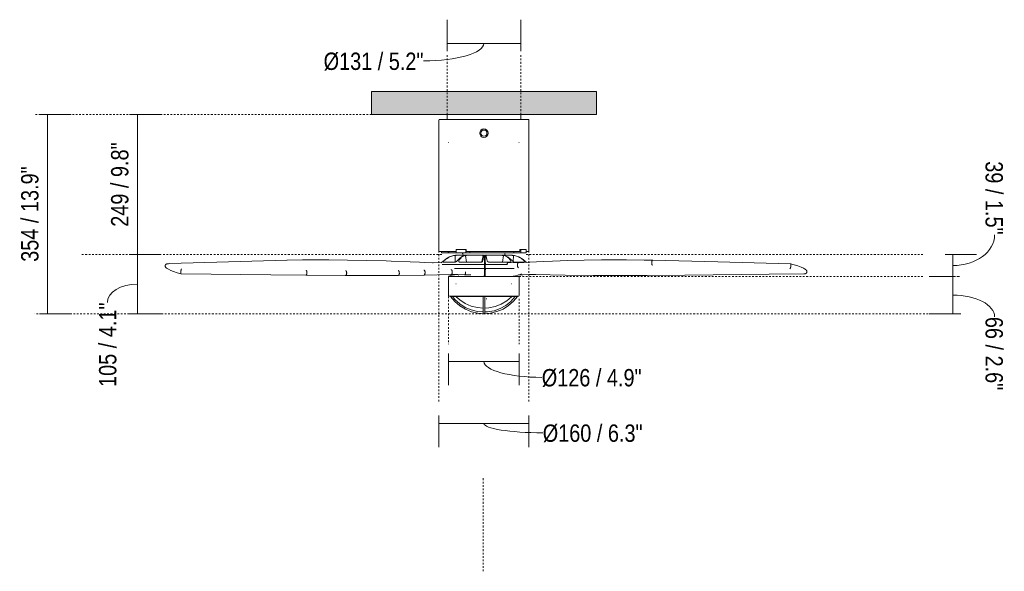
# Model space of a CAD drawing. Header units: millimetres. Extents: x 5770 to 11334, y -2860 to 7544.
# Tile 2 of 3: x 5770 to 7519, y 1189 to 2168. Entities that reach past the tile are written whole.
import ezdxf

# ---------------------------------------------------------------- set-up
doc = ezdxf.new("R2010")
doc.units = ezdxf.units.MM
doc.linetypes.add('Dash', pattern=[6, 3, -3])
doc.linetypes.add('Hidden', pattern=[7.14375, 4.7625, -2.38125])
doc.layers.add('A-ANNO-DIMS', color=7, linetype='Dash', lineweight=9, true_color=0xd2d2d2)
for name, color, linetype, lineweight in [('A-ANNO-DIMS-14', 7, 'Continuous', 9), ('A-CLNG', 7, 'Continuous', 9), ('E-LITE-EQPM', 7, 'Continuous', 20)]:
    doc.layers.add(name, color=color, linetype=linetype, lineweight=lineweight)
doc.styles.add('Arial Narrow', font='ARIALN.TTF', dxfattribs={"height": 30.8})
doc.dimstyles.new('FARO_-_2_2mm_Arial_Narrow_mm_Inch_Left', dxfattribs={"dimscale": 304.8, "dimtxt": 31.521674, "dimasz": 0, "dimexe": 0.137795, "dimexo": 0.0625, "dimgap": 0.022966, "dimtad": 1, "dimdec": 0, "dimzin": 0, "dimdsep": 46, "dimtxsty": 'Arial Narrow', "dimblk1": 'NONE', "dimblk2": 'NONE', "dimsah": 1, "dimcen": 0.09, "dimadec": 0, "dimazin": 0, "dimtfac": 1, "dimtdec": 4, "dimtix": 1, "dimtmove": 1, "dimatfit": 3, "dimfxl": 0.045932, "dimfxlon": 1, "dimtvp": 1, "dimtolj": 1, "dimtzin": 0, "dimarcsym": 2})
doc.dimstyles.new('FARO_-_2_2mm_Arial_Narrow_mm_Inch_Left_1', dxfattribs={"dimscale": 304.8, "dimtxt": 31.521674, "dimasz": 0, "dimexe": 0.137795, "dimexo": 0.0625, "dimgap": 0.022966, "dimtad": 1, "dimdec": 0, "dimzin": 0, "dimdsep": 46, "dimtxsty": 'Arial Narrow', "dimblk1": 'NONE', "dimblk2": 'NONE', "dimsah": 1, "dimcen": 0.09, "dimadec": 0, "dimazin": 0, "dimtfac": 1, "dimtdec": 4, "dimtix": 1, "dimtmove": 0, "dimatfit": 3, "dimfxl": 0.045932, "dimfxlon": 1, "dimtvp": 1, "dimtolj": 1, "dimtzin": 0, "dimarcsym": 2})
doc.dimstyles.new('FARO_-_2_2mm_Arial_Narrow_mm_Inch_Right', dxfattribs={"dimscale": 304.8, "dimtxt": 31.521674, "dimasz": 0, "dimexe": 0.137795, "dimexo": 0.0625, "dimgap": 0.022966, "dimtad": 1, "dimdec": 0, "dimzin": 0, "dimdsep": 46, "dimtxsty": 'Arial Narrow', "dimblk1": 'NONE', "dimblk2": 'NONE', "dimsah": 1, "dimcen": 0.09, "dimadec": 0, "dimazin": 0, "dimtfac": 1, "dimtdec": 4, "dimtix": 1, "dimtmove": 1, "dimatfit": 3, "dimfxl": 0.045932, "dimfxlon": 1, "dimtvp": 1, "dimtolj": 1, "dimtzin": 0, "dimarcsym": 2})
doc.dimstyles.new('FARO_-_2_2mm_Arial_Narrow_mm_Inch_Right_1', dxfattribs={"dimscale": 304.8, "dimtxt": 31.521674, "dimasz": 0, "dimexe": 0.137795, "dimexo": 0.0625, "dimgap": 0.022966, "dimtad": 1, "dimdec": 0, "dimzin": 0, "dimdsep": 46, "dimtxsty": 'Arial Narrow', "dimblk1": 'NONE', "dimblk2": 'NONE', "dimsah": 1, "dimcen": 0.09, "dimadec": 0, "dimazin": 0, "dimtfac": 1, "dimtdec": 4, "dimtix": 1, "dimtmove": 1, "dimatfit": 3, "dimfxl": 0.045932, "dimfxlon": 1, "dimtvp": 1, "dimtolj": 1, "dimtzin": 0, "dimarcsym": 2})

# ---------------------------------------------------------------- blocks, each defined once
blk = doc.blocks.new('32043-10 - 32043 MINI TUBEFAN Matt black ceiling fan with DC motor-516760-Alzado_PDF')
at = {"layer": 'E-LITE-EQPM'}
for p, q in [((6529.3, 2000), (6529.3, 1990.8)), ((6660.3, 1990.8), (6660.3, 2000)), ((6514.8, 1989.8), (6514.8, 1757.4)), ((6518.4, 1990.8), (6519.4, 1990.8)), ((6674.8, 1757.4), (6674.8, 1989.8)), ((6519.4, 1754.4), (6519.4, 1756.4)), ((6531.6, 1754.4), (6519.4, 1754.4)), ((6531.6, 1756.4), (6531.6, 1754.4)), ((6531.6, 1754.4), (6541.4, 1754.4)), ((6532.3, 1756.4), (6532.3, 1755)), ((6541.4, 1754.6), (6541.4, 1754.4)), ((6543.5, 1749.6), (6543.6, 1737.8)), ((6545.5, 1749.9), (6547.5, 1750)), ((6562.5, 1760.4), (6545.6, 1760.4)), ((6545.6, 1760.4), (6545.6, 1754.4)), ((6562.5, 1754.4), (6545.6, 1754.4)), ((6548.3, 1750), (6548.4, 1750)), ((6552.4, 1750), (6552.7, 1750)), ((6552.5, 1750), (6552.8, 1750)), ((6566.8, 1750), (6552.5, 1750)), ((6552.8, 1750), (6556.2, 1750)), ((6556.2, 1750), (6553.3, 1750)), ((6557.5, 1752.6), (6557.7, 1749.9)), ((6562.1, 1749.6), (6563.8, 1737.9)), ((6562.5, 1754.4), (6562.5, 1760.4)), ((6562.5, 1760.4), (6563.5, 1760.4)), ((6569.6, 1754.4), (6562.5, 1754.4)), ((6563.5, 1760.4), (6563.5, 1756.4)), ((6563.5, 1756.4), (6564, 1756.4)), ((6569.6, 1756.4), (6569.6, 1754.4)), ((6584, 1750), (6578, 1750)), ((6578, 1750), (6584, 1750)), ((6584, 1749.9), (6590.1, 1749.9)), ((6595.4, 1750), (6585.5, 1750)), ((6591.1, 1738), (6593.5, 1749.6)), ((6596.6, 1750), (6596.4, 1750)), ((6596.4, 1750), (6596.4, 1729.5)), ((6601.8, 1750), (6596.6, 1750)), ((6596.6, 1750), (6601.8, 1750)), ((6598.5, 1749.4), (6599.8, 1743.3)), ((6631, 1750), (6613.8, 1750)), ((6613.8, 1750), (6619.2, 1750)), ((6626.5, 1750), (6631.1, 1750)), ((6627.8, 1737.9), (6629.6, 1749.6)), ((6631.8, 1750), (6632, 1752.6)), ((6633.3, 1754.4), (6636.8, 1754.4)), ((6643.9, 1754.4), (6636.8, 1754.4)), ((6638.4, 1750), (6640.3, 1750)), ((6640.3, 1750), (6638.4, 1750)), ((6640.6, 1750), (6640.7, 1750)), ((6642.5, 1750), (6642.9, 1750)), ((6643.3, 1750), (6644.3, 1750)), ((6643.9, 1754.6), (6643.9, 1754.4)), ((6644.2, 1750), (6644, 1750)), ((6646.9, 1738.6), (6647.1, 1749.6)), ((6648.2, 1754.4), (6648.2, 1756.4)), ((6660.4, 1754.4), (6648.2, 1754.4)), ((6657.8, 1756.4), (6658.6, 1756.4)), ((6658.6, 1760.4), (6660.4, 1760.4)), ((6658.6, 1756.4), (6658.6, 1760.4)), ((6660.4, 1760.4), (6660.4, 1754.4)), ((6670.1, 1760.4), (6660.4, 1760.4)), ((6670.1, 1754.4), (6660.4, 1754.4)), ((6670.1, 1754.4), (6670.1, 1760.4)), ((6519.1, 1736.8), (6519.9, 1737.9)), ((6520.8, 1733.8), (6595.9, 1733.8)), ((6595.9, 1733.8), (6595.9, 1726.2)), ((6597.3, 1726.2), (6597.3, 1733.8)), ((6597.3, 1733.8), (6636.8, 1733.8)), ((6641.9, 1737.8), (6642.6, 1739.5)), ((6666.8, 1737.8), (6667.2, 1739.5)), ((6670, 1737.9), (6670.6, 1737.1)), ((6348.8, 1713.8), (6278.4, 1714.4)), ((6442.2, 1714.1), (6401, 1713.9)), ((6442.2, 1714.1), (6487.9, 1714.8)), ((6536.2, 1715.6), (6487.9, 1714.8)), ((6488, 1714.8), (6488.5, 1714.9)), ((6488.8, 1723.4), (6488.3, 1723.7)), ((6488.5, 1714.9), (6489, 1715.3)), ((6490.3, 1718.4), (6490.3, 1719.5)), ((6542.7, 1726.2), (6595.9, 1726.2)), ((6549.8, 1714.8), (6550, 1714.9)), ((6560.5, 1715.3), (6571.3, 1715)), ((6596.6, 1714.9), (6595.6, 1714.9)), ((6596.6, 1718.5), (6595.7, 1718.5)), ((6595.9, 1729.5), (6596.4, 1729.5)), ((6596.4, 1729.5), (6596, 1729.5)), ((6596, 1729.5), (6596, 1721.5)), ((6596, 1721.5), (6596.6, 1721.5)), ((6596.6, 1721.5), (6596.6, 1712.3)), ((6597.3, 1726.2), (6648.8, 1726.2)), ((6739.3, 1714.8), (6686.6, 1715.6)), ((6739, 1714.9), (6739.4, 1714.8)), ((6739.3, 1714.8), (6789, 1714.1)), ((6831.5, 1713.9), (6789.1, 1714.1)), ((6952.5, 1714.4), (6884.7, 1713.8)), ((6348.8, 1713.8), (6401, 1713.9)), ((6532, 1712.3), (6532, 1678.8)), ((6532.2, 1712.3), (6594.8, 1712.3)), ((6545.6, 1699.3), (6545, 1699.3)), ((6547.8, 1712.3), (6547.6, 1712.3)), ((6594.8, 1712.3), (6657.3, 1712.3)), ((6641.6, 1712.3), (6642.1, 1712.3)), ((6644.1, 1699.3), (6644.5, 1699.3)), ((6657.5, 1678.8), (6657.5, 1712.3)), ((6831.5, 1713.9), (6884.7, 1713.8)), ((6535.1, 1677.2), (6535.1, 1676.6)), ((6535.2, 1676.6), (6594.8, 1676.6)), ((6545.4, 1676.3), (6545.3, 1676.6)), ((6594.8, 1676.6), (6654.3, 1676.6)), ((6644.2, 1676.6), (6644.1, 1676.3)), ((6654.4, 1676.6), (6654.4, 1677.2)), ((6593.3, 1647.7), (6593.3, 1648.7)), ((6596.3, 1648.2), (6596.3, 1647.7))]:
    blk.add_line(p, q, dxfattribs=at)
at = {"layer": 'E-LITE-EQPM', "flags": 128}
for points in [[(6514.8, 1989.8), (6515.2, 1990.7), (6515.7, 1990.8)], [(6594.8, 1990.8), (6582.6, 1990.8), (6570.7, 1990.8), (6559.4, 1990.8), (6548.9, 1990.8), (6539.5, 1990.8), (6531.5, 1990.8), (6524.9, 1990.8), (6520.1, 1990.8), (6517, 1990.8), (6515.8, 1990.8), (6515.7, 1990.8)], [(6515.7, 1990.8), (6516.7, 1990.8), (6517.4, 1990.8)], [(6673.8, 1990.8), (6672.8, 1990.8), (6670, 1990.8), (6665.4, 1990.8), (6659.1, 1990.8), (6651.3, 1990.8), (6642.1, 1990.8), (6631.8, 1990.8), (6620.6, 1990.8), (6608.7, 1990.8), (6596.6, 1990.8), (6594.8, 1990.8)], [(6672.1, 1990.8), (6672.5, 1990.8), (6673.8, 1990.8), (6673.8, 1990.8)], [(6673.8, 1990.8), (6674.6, 1990.4), (6674.8, 1989.8)], [(6532.4, 1950), (6531.8, 1950), (6531.8, 1950)], [(6657, 1950), (6657.7, 1950), (6657.7, 1950)], [(6515.7, 1756.4), (6514.9, 1756.9), (6514.8, 1757.4)], [(6518.4, 1756.4), (6517, 1756.4), (6515.8, 1756.4), (6515.7, 1756.4)], [(6515.7, 1756.4), (6516.7, 1756.4), (6519.5, 1756.4), (6524.1, 1756.4), (6530.4, 1756.4), (6538.2, 1756.4), (6545.6, 1756.4)], [(6532.8, 1754.5), (6532.3, 1754.8), (6532.3, 1755)], [(6545.6, 1754.5), (6541, 1754.5), (6536.5, 1754.5), (6533.7, 1754.5), (6532.8, 1754.5)], [(6532.8, 1754.5), (6533.7, 1754.5), (6536.5, 1754.5), (6541.1, 1754.5), (6545.6, 1754.5)], [(6545.8, 1749.9), (6545.7, 1749.9), (6545.5, 1749.9), (6545.1, 1749.9), (6544.4, 1749.8), (6543.6, 1749.7), (6542.8, 1749.6)], [(6547.6, 1750), (6552.5, 1750), (6560.1, 1749.9)], [(6595.4, 1750), (6586, 1750), (6576.9, 1750), (6568.6, 1750), (6561.3, 1750), (6555.3, 1750), (6550.9, 1750), (6548.3, 1750), (6547.8, 1750)], [(6557.5, 1752.6), (6556.4, 1754.3), (6555.8, 1754.4)], [(6560.1, 1749.9), (6560.6, 1749.9), (6561, 1749.9), (6561.2, 1749.9)], [(6561.2, 1749.9), (6561.1, 1749.8), (6560.8, 1749.7), (6560.3, 1749.6)], [(6563.8, 1756.4), (6568.9, 1756.4), (6580.8, 1756.4), (6592.9, 1756.4), (6594.8, 1756.4)], [(6567.1, 1750), (6578, 1750), (6582.3, 1749.9)], [(6569.6, 1754.5), (6573.6, 1754.5), (6584.1, 1754.5), (6594.8, 1754.5)], [(6590.1, 1749.9), (6591, 1749.9), (6591.8, 1749.9), (6592.5, 1749.9), (6593, 1749.8), (6593.4, 1749.7), (6593.5, 1749.6)], [(6594.8, 1756.4), (6606.9, 1756.4), (6618.8, 1756.4), (6630.1, 1756.4), (6640.6, 1756.4), (6650, 1756.4), (6658, 1756.4), (6658.4, 1756.4)], [(6594.8, 1754.5), (6605.5, 1754.5), (6616, 1754.5), (6625.8, 1754.5), (6634.6, 1754.5), (6642.3, 1754.5), (6648.2, 1754.5)], [(6642.5, 1750), (6641.5, 1750), (6638.7, 1750), (6634.2, 1750), (6628.1, 1750), (6620.7, 1750), (6612.3, 1750), (6603.2, 1750), (6596.6, 1750)], [(6601.8, 1750), (6613.8, 1750), (6624.6, 1749.9)], [(6624.6, 1749.9), (6625.4, 1749.9), (6626.3, 1749.9), (6627.2, 1749.9), (6628.1, 1749.8), (6628.9, 1749.7), (6629.6, 1749.6)], [(6631.1, 1750), (6638.3, 1750), (6642.9, 1749.9)], [(6634.1, 1754.5), (6632.4, 1753.7), (6632, 1752.6)], [(6648.2, 1754.5), (6642.2, 1754.5), (6634.6, 1754.5), (6633.5, 1754.5)], [(6638.3, 1750), (6639.6, 1750), (6641.9, 1750), (6642.5, 1750)], [(6642.9, 1749.9), (6643.3, 1749.9), (6643.8, 1749.9), (6644.5, 1749.9), (6645.3, 1749.8), (6646.2, 1749.7), (6647.1, 1749.6)], [(6670.1, 1756.4), (6672.5, 1756.4), (6673.8, 1756.4), (6673.8, 1756.4)], [(6673.8, 1756.4), (6672.8, 1756.4), (6670.1, 1756.4)], [(6674.8, 1757.4), (6674.3, 1756.6), (6673.8, 1756.4)], [(6245, 1741.1), (6141.3, 1738), (6036.3, 1735.1), (6033.2, 1735)], [(6245, 1741.1), (6272.7, 1741.6), (6288, 1741.7)], [(6288, 1741.7), (6319.6, 1741.7), (6352.4, 1741.4), (6386.3, 1740.7), (6421.2, 1739.8), (6430.1, 1739.5)], [(6430.1, 1739.5), (6464.1, 1738.2), (6480.2, 1737.4)], [(6503.6, 1736.8), (6490, 1737.1), (6480.2, 1737.4)], [(6519.1, 1737.2), (6504.9, 1736.8), (6503.6, 1736.8)], [(6656.4, 1736.8), (6638.7, 1737.2), (6638.5, 1737.2)], [(6676.3, 1737.4), (6666, 1737), (6656.4, 1736.8)], [(6676.3, 1737.4), (6700.3, 1738.8), (6716.4, 1739.5)], [(6716.4, 1739.5), (6744.1, 1740.5), (6773.1, 1741.2), (6803.5, 1741.6), (6835, 1741.7), (6848.3, 1741.7)], [(6848.3, 1741.7), (6879.4, 1741.4), (6894.7, 1741.1)], [(7139.6, 1735), (7010.4, 1738.1), (6894.7, 1741.1)], [(7166.1, 1724.8), (7162.6, 1726.8), (7158.2, 1728.8), (7152.6, 1731), (7145.9, 1733.2), (7139.6, 1735)], [(6031, 1727.1), (6034.3, 1725.1), (6038.5, 1723.1), (6043.7, 1721), (6050.1, 1718.8), (6056.7, 1716.8)], [(6056.8, 1716.8), (6216.5, 1715.2), (6278.4, 1714.4)], [(6490.3, 1719.5), (6490.2, 1720.5), (6490, 1721.4), (6489.7, 1722.2), (6489.3, 1722.9), (6488.8, 1723.4)], [(6489, 1715.3), (6489.5, 1715.9), (6489.9, 1716.6), (6490.1, 1717.5), (6490.3, 1718.4)], [(6547.3, 1712.3), (6538.6, 1713.2), (6531.8, 1715.5)], [(6536.2, 1715.6), (6548.5, 1715.6), (6560.5, 1715.3)], [(6661.5, 1717.2), (6659.3, 1715.9), (6651, 1713.2), (6642.7, 1712.3)], [(6656.5, 1715), (6663.5, 1715.3), (6663.7, 1715.3)], [(6663.7, 1715.3), (6674.8, 1715.6), (6686.6, 1715.6)], [(6952.5, 1714.4), (7101.3, 1716.2), (7163.9, 1716.8)], [(6533.5, 1677.3), (6532.2, 1678), (6532, 1678.8)], [(6535.2, 1677.3), (6534.4, 1677.3), (6533.5, 1677.3)], [(6533.5, 1677.3), (6534.5, 1677.3), (6537.3, 1677.3), (6541.9, 1677.3), (6548.1, 1677.3), (6555.7, 1677.3), (6564.6, 1677.3), (6574.3, 1677.3), (6584.8, 1677.3), (6594.8, 1677.3)], [(6535.3, 1676.6), (6542.9, 1667.7), (6551.9, 1660), (6561.9, 1654), (6572.8, 1649.5), (6584.3, 1646.9), (6594.8, 1646.2)], [(6593.3, 1649.3), (6583.3, 1650.1), (6572.1, 1652.9), (6561.5, 1657.5), (6551.8, 1663.8), (6543.3, 1671.6), (6539, 1676.6)], [(6593.3, 1656.2), (6583.3, 1657), (6572.1, 1659.8), (6561.5, 1664.4), (6551.8, 1670.7), (6545.4, 1676.3)], [(6593.3, 1676.6), (6593.3, 1667.9), (6593.3, 1660.5), (6593.3, 1654.7), (6593.3, 1650.5), (6593.3, 1648.2), (6593.3, 1647.7)], [(6594.8, 1677.3), (6605.5, 1677.3), (6615.8, 1677.3), (6625.6, 1677.3), (6634.3, 1677.3), (6641.9, 1677.3), (6648, 1677.3), (6652.5, 1677.3), (6655.1, 1677.3), (6656, 1677.3)], [(6594.8, 1646.2), (6606.5, 1647.1), (6617.9, 1649.9), (6628.8, 1654.5), (6638.7, 1660.8), (6647.5, 1668.6), (6654.3, 1676.6)], [(6596.3, 1647.7), (6596.3, 1648.9), (6596.3, 1651.9), (6596.3, 1656.8), (6596.3, 1663.2), (6596.3, 1671.2), (6596.3, 1676.6)], [(6650.5, 1676.6), (6642.8, 1668.1), (6633.7, 1661), (6623.6, 1655.4), (6612.8, 1651.5), (6601.4, 1649.5), (6596.3, 1649.3)], [(6644.1, 1676.3), (6635.3, 1668.9), (6625.3, 1663.1), (6614.6, 1658.9), (6603.3, 1656.6), (6596.3, 1656.2)], [(6656, 1677.3), (6655, 1677.3), (6654.3, 1677.3)], [(6657.5, 1678.8), (6656.8, 1677.5), (6656, 1677.3)], [(6593.3, 1649.3), (6593.3, 1651.9), (6593.3, 1656.2)], [(6596.3, 1656.2), (6596.3, 1654.7), (6596.3, 1650.5), (6596.3, 1649.3)]]:
    blk.add_lwpolyline(points, dxfattribs=at)
at = {"layer": 'E-LITE-EQPM'}
for radius, start, end in [(7.5, 90, 270), (5.48, 90, 270), (7.5, 270, 90), (5.48, 270, 90)]:
    blk.add_arc((6594.8, 1966.7), radius, start, end, dxfattribs=at)
for centre, major_axis, ratio, start_param, end_param in [((6595.4, 1712.7), (0, 37.3), 0.017966, 5.314469, 6.289355), ((6596.6, 1712.7), (0, 37.3), 0.024643, 5.314469, 6.289355), ((6598.7, 1735), (-85.6, 8.3), 0.163569, 0.407167, 0.412804), ((6595.4, 1752.8), (0, 40.5), 0.017966, 3.14187, 3.997272), ((6596.6, 1752.8), (0, 40.5), 0.024643, 3.14187, 3.997272)]:
    blk.add_ellipse(centre, major_axis=major_axis, ratio=ratio, start_param=start_param, end_param=end_param, dxfattribs=at)
for points in [[(6523.9, 1739.9), (6525.5, 1741.6), (6529.3, 1744.7), (6536, 1748.1), (6541, 1749.3), (6543.5, 1749.6)], [(6542.8, 1749.6), (6541.5, 1749.4), (6540.3, 1749.1), (6539.1, 1748.8)], [(6560.3, 1749.6), (6558.9, 1749.2), (6556, 1747.9), (6551.3, 1744.4), (6548.2, 1741.2), (6546.7, 1739.5)], [(6550.4, 1739.9), (6551.1, 1741.6), (6553.1, 1744.7), (6557.2, 1748.1), (6560.4, 1749.3), (6562.1, 1749.6)], [(6593.5, 1749.6), (6593.7, 1749.2), (6594.1, 1747.9), (6593.9, 1744.4), (6593.2, 1741.2), (6592.6, 1739.5)], [(6600.7, 1739.9), (6600.1, 1741.6), (6599.2, 1744.7), (6598.5, 1748.1), (6598.4, 1749.3), (6598.5, 1749.6)], [(6629.6, 1749.6), (6631.5, 1749.2), (6635.1, 1747.9), (6639.6, 1744.4), (6641.8, 1741.2), (6642.6, 1739.5)], [(6645.3, 1739.9), (6643.7, 1741.6), (6640.5, 1744.7), (6635.6, 1748.1), (6632.4, 1749.3), (6630.8, 1749.6)], [(6647.1, 1749.6), (6649.7, 1749.2), (6654.8, 1747.9), (6661.7, 1744.4), (6665.5, 1741.2), (6667.2, 1739.5)], [(6244.7, 1741.1), (6245, 1741.1), (6245.3, 1741.1), (6245.6, 1741)], [(6503.3, 1736.7), (6503.6, 1736.8), (6503.8, 1736.8), (6504, 1736.7)], [(6519.5, 1737.1), (6519.3, 1737.2), (6519.1, 1737.2), (6519, 1737.2)], [(6535.5, 1747.7), (6533.1, 1746.7), (6528.5, 1744.4), (6524.4, 1741.2), (6522.5, 1739.5)], [(6543.6, 1737.8), (6540.3, 1737.8), (6534.2, 1737.9), (6527, 1738), (6523.7, 1737.9), (6522.5, 1737.8)], [(6537.9, 1748.5), (6537.3, 1748.3), (6536.7, 1748.1), (6536.1, 1747.9)], [(6589.9, 1737.8), (6585.3, 1737.8), (6576.2, 1737.9), (6563, 1738), (6555, 1737.9), (6551.2, 1737.8)], [(6641.6, 1737.8), (6637.9, 1737.8), (6630.1, 1737.9), (6617.1, 1738), (6608, 1737.9), (6603.4, 1737.8)], [(6668.3, 1737.8), (6667.3, 1737.8), (6664.3, 1737.9), (6657.6, 1738), (6651.8, 1737.9), (6648.6, 1737.8)], [(6656, 1727.8), (6655.8, 1727.9), (6655.3, 1728.2), (6654.8, 1729.1), (6654.4, 1730.3), (6654.2, 1731.7), (6654.2, 1732.6), (6654.3, 1733.1)], [(6669.7, 1737.9), (6670.1, 1737.9), (6670.1, 1737.9), (6669.7, 1737.8)], [(6894.1, 1732.2), (6894, 1732.3), (6893.6, 1732.6), (6893.2, 1733.5), (6892.9, 1734.7), (6892.8, 1736), (6892.8, 1737), (6892.8, 1737.4)], [(7139.6, 1735), (7139.6, 1735), (7139.6, 1735), (7139.6, 1735)], [(6056.8, 1716.8), (6056.7, 1716.8), (6056.7, 1716.8), (6056.7, 1716.8)], [(6278.5, 1714.4), (6278.6, 1714.4), (6278.8, 1714.5), (6278.9, 1714.6)], [(6279.3, 1723.1), (6279.2, 1723.2), (6279, 1723.3), (6278.9, 1723.4)], [(6278.9, 1714.6), (6279.1, 1714.7), (6279.2, 1714.8), (6279.4, 1714.9)], [(6280.5, 1718.1), (6280.5, 1718.4), (6280.5, 1719.1), (6280.5, 1720.1), (6280.3, 1721), (6280.1, 1721.9), (6279.7, 1722.6), (6279.5, 1722.9), (6279.3, 1723.1)], [(6279.4, 1714.9), (6279.5, 1715.1), (6279.8, 1715.5), (6280.1, 1716.2), (6280.3, 1717.1), (6280.4, 1717.8), (6280.5, 1718.1)], [(6351, 1717.5), (6351.1, 1717.9), (6351.1, 1718.9), (6350.9, 1720.3), (6350.5, 1721.4), (6349.9, 1722.3), (6349.5, 1722.6), (6349.3, 1722.7)], [(6444.6, 1717.7), (6444.6, 1718.2), (6444.6, 1719.2), (6444.4, 1720.5), (6444, 1721.7), (6443.3, 1722.6), (6442.8, 1722.9), (6442.6, 1723)], [(6562.3, 1718.9), (6562.4, 1719.4), (6562.4, 1719.9), (6562.4, 1720.3)], [(6663.2, 1715.3), (6663.5, 1715.3), (6663.7, 1715.2), (6664, 1715.3)], [(6686.2, 1715.7), (6686.4, 1715.6), (6686.6, 1715.6), (6686.8, 1715.6)], [(6788.7, 1714.2), (6788.9, 1714.1), (6789.1, 1714.1), (6789.3, 1714.1)], [(6952, 1714.5), (6952.2, 1714.5), (6952.4, 1714.4), (6952.6, 1714.4)], [(6884.3, 1713.9), (6884.5, 1713.8), (6884.8, 1713.8), (6885, 1713.8)], [(6593.3, 1647.9), (6593.3, 1647.8), (6593.3, 1647.8), (6593.3, 1647.7)], [(6596.3, 1647.7), (6596.3, 1647.8), (6596.3, 1647.8), (6596.2, 1647.9)]]:
    blk.add_open_spline(points, degree=3, dxfattribs=at)
for points, knots in [([(6543.5, 1749.6), (6544.1, 1749.7), (6545, 1749.8), (6546, 1749.9), (6547, 1749.9), (6547.4, 1750), (6547.6, 1750)], [0, 0, 0, 0, 0.333333, 0.5, 0.666667, 1, 1, 1, 1]), ([(6562.1, 1749.6), (6562.5, 1749.7), (6563.3, 1749.8), (6564.5, 1749.9), (6565.7, 1749.9), (6566.5, 1750), (6567.1, 1750)], [0, 0, 0, 0, 0.333333, 0.5, 0.666667, 1, 1, 1, 1]), ([(6598.5, 1749.6), (6598.5, 1749.7), (6598.7, 1749.8), (6599.4, 1749.9), (6600.3, 1749.9), (6601.2, 1750), (6601.8, 1750)], [0, 0, 0, 0, 0.333333, 0.5, 0.666667, 1, 1, 1, 1]), ([(6630.8, 1749.6), (6630.4, 1749.7), (6630, 1749.8), (6630, 1749.9), (6630.2, 1749.9), (6630.6, 1750), (6630.9, 1750)], [0, 0, 0, 0, 0.3333333, 0.5, 0.6666667, 0.970762, 0.970762, 0.970762, 0.970762]), ([(6646.3, 1749.7), (6646, 1749.8), (6645.5, 1749.8), (6644.9, 1749.9), (6644.3, 1749.9), (6644.2, 1750), (6644.2, 1750)], [0.1666667, 0.1666667, 0.1666667, 0.1666667, 0.3333333, 0.5, 0.6666667, 1, 1, 1, 1]), ([(6028.7, 1731.3), (6028.7, 1731.6), (6028.8, 1732.1), (6029.1, 1732.7), (6029.4, 1733.1), (6029.6, 1733.4), (6029.8, 1733.7), (6030.1, 1733.9), (6030.3, 1734.1), (6030.5, 1734.2), (6030.7, 1734.4), (6031, 1734.5), (6031.4, 1734.7), (6031.7, 1734.8), (6032.2, 1734.9), (6033.1, 1735.1), (6033.8, 1735), (6034.3, 1735)], [-1, -1, -1, -1, -0.9, -0.8, -0.75, -0.7, -0.65, -0.6, -0.575, -0.55, -0.5, -0.45, -0.4, -0.35, -0.3, -0.2, 0, 0, 0, 0]), ([(6520.5, 1737.8), (6519.9, 1737.8), (6519.7, 1737.9), (6520.3, 1737.9), (6520.5, 1737.9)], [0, 0, 0, 0, 0.3333333, 0.462201, 0.462201, 0.462201, 0.462201]), ([(6522.5, 1739.5), (6522.3, 1739.2), (6521.9, 1738.9), (6521.5, 1738.5), (6521.2, 1738.3), (6521.1, 1738.2), (6521, 1738.1), (6520.9, 1738), (6520.8, 1737.9), (6520.7, 1737.9), (6520.6, 1737.8), (6520.6, 1737.8), (6520.5, 1737.8), (6520.5, 1737.8)], [0, 0, 0, 0, 0.285714, 0.428571, 0.5, 0.571429, 0.625, 0.678571, 0.732143, 0.785714, 0.839286, 0.892857, 1, 1, 1, 1]), ([(6522.5, 1737.8), (6522.4, 1737.9), (6522.4, 1737.9), (6522.4, 1738), (6522.4, 1738.1), (6522.4, 1738.1), (6522.5, 1738.2), (6522.5, 1738.3), (6522.6, 1738.4), (6522.6, 1738.5), (6522.7, 1738.6), (6522.8, 1738.8), (6523.1, 1739.1), (6523.4, 1739.5), (6523.7, 1739.8), (6523.9, 1739.9)], [0, 0, 0, 0, 0.083333, 0.166667, 0.25, 0.291667, 0.333333, 0.375, 0.416667, 0.458333, 0.5, 0.583333, 0.666667, 0.833333, 1, 1, 1, 1]), ([(6546.7, 1739.5), (6546.4, 1739.2), (6546, 1738.9), (6545.5, 1738.5), (6545.2, 1738.3), (6545, 1738.2), (6544.8, 1738.1), (6544.6, 1738), (6544.5, 1737.9), (6544.3, 1737.9), (6544.1, 1737.8), (6543.9, 1737.8), (6543.7, 1737.8), (6543.6, 1737.8)], [0, 0, 0, 0, 0.285714, 0.428571, 0.5, 0.571429, 0.625, 0.678571, 0.732143, 0.785714, 0.839286, 0.892857, 1, 1, 1, 1]), ([(6551.2, 1737.8), (6551.1, 1737.9), (6550.9, 1737.9), (6550.7, 1738), (6550.5, 1738.1), (6550.4, 1738.1), (6550.3, 1738.2), (6550.3, 1738.3), (6550.2, 1738.4), (6550.2, 1738.5), (6550.1, 1738.6), (6550.1, 1738.8), (6550.1, 1739.1), (6550.2, 1739.5), (6550.3, 1739.8), (6550.4, 1739.9)], [0, 0, 0, 0, 0.083333, 0.166667, 0.25, 0.291667, 0.333333, 0.375, 0.416667, 0.458333, 0.5, 0.583333, 0.666667, 0.833333, 1, 1, 1, 1]), ([(6592.6, 1739.5), (6592.5, 1739.2), (6592.3, 1738.9), (6591.9, 1738.5), (6591.7, 1738.3), (6591.5, 1738.2), (6591.3, 1738.1), (6591.1, 1738), (6590.9, 1737.9), (6590.7, 1737.9), (6590.5, 1737.8), (6590.3, 1737.8), (6590.1, 1737.8), (6589.9, 1737.8)], [0, 0, 0, 0, 0.285714, 0.428571, 0.5, 0.571429, 0.625, 0.678571, 0.732143, 0.785714, 0.839286, 0.892857, 1, 1, 1, 1]), ([(6603.4, 1737.8), (6603.3, 1737.9), (6603.1, 1737.9), (6602.7, 1738), (6602.5, 1738.1), (6602.3, 1738.1), (6602.1, 1738.2), (6602, 1738.3), (6601.8, 1738.4), (6601.7, 1738.5), (6601.6, 1738.6), (6601.4, 1738.8), (6601.1, 1739.1), (6600.9, 1739.5), (6600.8, 1739.8), (6600.7, 1739.9)], [0, 0, 0, 0, 0.083333, 0.166667, 0.25, 0.291667, 0.333333, 0.375, 0.416667, 0.458333, 0.5, 0.583333, 0.666667, 0.833333, 1, 1, 1, 1]), ([(6638.8, 1737.2), (6638.4, 1737.2), (6638, 1737.2), (6637.4, 1736.9), (6637, 1736.6), (6636.6, 1736.1), (6636.3, 1735.5), (6636.1, 1735.1), (6636, 1734.9)], [-0.940502, -0.940502, -0.940502, -0.940502, -0.7, -0.625, -0.55, -0.4, -0.3, -0.2, -0.2, -0.2, -0.2]), ([(6642.6, 1739.5), (6642.7, 1739.2), (6642.7, 1738.9), (6642.7, 1738.5), (6642.6, 1738.3), (6642.5, 1738.2), (6642.4, 1738.1), (6642.4, 1738), (6642.3, 1737.9), (6642.1, 1737.9), (6642, 1737.8), (6641.8, 1737.8), (6641.7, 1737.8), (6641.6, 1737.8)], [0, 0, 0, 0, 0.285714, 0.428571, 0.5, 0.571429, 0.625, 0.678571, 0.732143, 0.785714, 0.839286, 0.892857, 1, 1, 1, 1]), ([(6648.6, 1737.8), (6648.5, 1737.9), (6648.3, 1737.9), (6648, 1738), (6647.8, 1738.1), (6647.6, 1738.1), (6647.4, 1738.2), (6647.3, 1738.3), (6647.1, 1738.4), (6647, 1738.5), (6646.8, 1738.6), (6646.5, 1738.8), (6646.2, 1739.1), (6645.8, 1739.5), (6645.5, 1739.8), (6645.3, 1739.9)], [0, 0, 0, 0, 0.083333, 0.166667, 0.25, 0.291667, 0.333333, 0.375, 0.416667, 0.458333, 0.5, 0.583333, 0.666667, 0.833333, 1, 1, 1, 1]), ([(6667.4, 1739.9), (6665.5, 1741.6), (6661.5, 1744.7), (6655.7, 1747.5), (6652.1, 1748.6), (6650.8, 1748.9)], [0, 0, 0, 0, 0.3333333, 0.6666667, 0.8333333, 0.8333333, 0.8333333, 0.8333333]), ([(6654.3, 1733.1), (6654.3, 1733.6), (6654.5, 1734.5), (6654.9, 1735.6), (6655.5, 1736.4), (6656, 1736.7), (6656.3, 1736.8), (6656.4, 1736.8)], [-1, -1, -1, -1, -0.8, -0.6, -0.4, -0.2, -0.1169455, -0.1169455, -0.1169455, -0.1169455]), ([(6667.2, 1739.5), (6667.5, 1739.2), (6667.8, 1738.9), (6668.1, 1738.5), (6668.2, 1738.3), (6668.3, 1738.2), (6668.3, 1738.1), (6668.4, 1738), (6668.4, 1737.9), (6668.4, 1737.9), (6668.4, 1737.8), (6668.4, 1737.8), (6668.4, 1737.8), (6668.3, 1737.8)], [0, 0, 0, 0, 0.285714, 0.428571, 0.5, 0.571429, 0.625, 0.678571, 0.732143, 0.785714, 0.839286, 0.892857, 1, 1, 1, 1]), ([(6669.7, 1737.8), (6669.7, 1737.9), (6669.7, 1737.9), (6669.6, 1738), (6669.4, 1738.1), (6669.3, 1738.1), (6669.3, 1738.2), (6669.2, 1738.3), (6669.1, 1738.4), (6669, 1738.5), (6668.8, 1738.6), (6668.6, 1738.8), (6668.3, 1739.1), (6667.9, 1739.5), (6667.6, 1739.8), (6667.4, 1739.9)], [0, 0, 0, 0, 0.083333, 0.166667, 0.25, 0.291667, 0.333333, 0.375, 0.416667, 0.458333, 0.5, 0.583333, 0.666667, 0.833333, 1, 1, 1, 1]), ([(6892.8, 1737.4), (6892.9, 1737.9), (6893, 1738.8), (6893.4, 1739.9), (6893.9, 1740.7), (6894.4, 1741.1), (6894.7, 1741.1), (6894.8, 1741.1)], [-1, -1, -1, -1, -0.8, -0.6, -0.4, -0.2, -0.0471679, -0.0471679, -0.0471679, -0.0471679]), ([(7140.1, 1731.3), (7140.1, 1731.6), (7140.2, 1732.1), (7140.2, 1732.7), (7140.2, 1733.1), (7140.2, 1733.4), (7140.1, 1733.7), (7140.1, 1733.9), (7140.1, 1734.1), (7140.1, 1734.2), (7140, 1734.4), (7140, 1734.5), (7139.9, 1734.7), (7139.9, 1734.8), (7139.8, 1734.9), (7139.7, 1735), (7139.7, 1735)], [-1, -1, -1, -1, -0.9, -0.8, -0.75, -0.7, -0.65, -0.6, -0.575, -0.55, -0.5, -0.45, -0.4, -0.35, -0.3, -0.2, -0.2, -0.2, -0.2]), ([(6031, 1727.1), (6030.9, 1727.2), (6030.7, 1727.3), (6030.4, 1727.5), (6030.1, 1727.8), (6029.8, 1728.1), (6029.6, 1728.4), (6029.4, 1728.7), (6029.2, 1729.1), (6029, 1729.4), (6028.8, 1729.9), (6028.7, 1730.5), (6028.7, 1731.1), (6028.7, 1731.3)], [-0.6467058, -0.6467058, -0.6467058, -0.6467058, -0.6, -0.55, -0.5, -0.45, -0.4, -0.35, -0.3, -0.25, -0.2, -0.1, 0, 0, 0, 0]), ([(6056.7, 1716.8), (6056.6, 1716.8), (6056.6, 1716.9), (6056.5, 1717), (6056.4, 1717.1), (6056.4, 1717.2), (6056.4, 1717.3), (6056.4, 1717.4), (6056.3, 1717.6), (6056.3, 1717.8), (6056.3, 1718.1), (6056.3, 1718.4), (6056.2, 1718.7), (6056.2, 1719), (6056.3, 1719.3), (6056.3, 1719.8), (6056.3, 1720.2), (6056.3, 1720.5)], [-0.8, -0.8, -0.8, -0.8, -0.7, -0.65, -0.6, -0.575, -0.55, -0.5, -0.45, -0.4, -0.35, -0.3, -0.25, -0.2, -0.15, -0.1, 0, 0, 0, 0]), ([(6056.3, 1720.5), (6056.4, 1720.7), (6056.4, 1721.1), (6056.5, 1721.7), (6056.5, 1722), (6056.6, 1722.4), (6056.7, 1722.8), (6056.8, 1723.1), (6056.8, 1723.4), (6056.9, 1723.6), (6056.9, 1723.8), (6057, 1724), (6057.1, 1724.3), (6057.2, 1724.6), (6057.2, 1724.8), (6057.3, 1725), (6057.4, 1725.1), (6057.5, 1725.4), (6057.6, 1725.6), (6057.8, 1725.7), (6057.8, 1725.7)], [-1, -1, -1, -1, -0.9, -0.85, -0.8, -0.75, -0.7, -0.65, -0.6, -0.575, -0.55, -0.5, -0.45, -0.4, -0.35, -0.3, -0.25, -0.2, -0.1, 0, 0, 0, 0]), ([(6278.4, 1714.4), (6278.4, 1714.4), (6278.6, 1714.4), (6278.9, 1714.5), (6279.4, 1714.9), (6279.8, 1715.5), (6280.1, 1716.2), (6280.3, 1717.1), (6280.4, 1717.8), (6280.5, 1718.1)], [0.1176022, 0.1176022, 0.1176022, 0.1176022, 0.1428571, 0.2857143, 0.4285714, 0.5714286, 0.7142857, 0.8571429, 1, 1, 1, 1]), ([(6348.6, 1713.8), (6348.8, 1713.8), (6349.2, 1713.8), (6349.8, 1714.2), (6350.4, 1715), (6350.8, 1716.1), (6351, 1717), (6351, 1717.5)], [-0.9453647, -0.9453647, -0.9453647, -0.9453647, -0.8, -0.6, -0.4, -0.2, 0, 0, 0, 0]), ([(6442, 1714.1), (6442.2, 1714.1), (6442.6, 1714.1), (6443.2, 1714.5), (6443.9, 1715.3), (6444.4, 1716.4), (6444.5, 1717.3), (6444.6, 1717.7)], [-0.9277327, -0.9277327, -0.9277327, -0.9277327, -0.8, -0.6, -0.4, -0.2, 0, 0, 0, 0]), ([(6536.2, 1715.6), (6536.3, 1715.6), (6536.5, 1715.6), (6537, 1715.8), (6537.5, 1716.2), (6537.9, 1716.7), (6538.1, 1717.1), (6538.3, 1717.6), (6538.4, 1718.1), (6538.5, 1718.6), (6538.6, 1719), (6538.6, 1719.2)], [0.1248541, 0.1248541, 0.1248541, 0.1248541, 0.1666667, 0.3333333, 0.5, 0.5833333, 0.6666667, 0.75, 0.8333333, 0.9166667, 1, 1, 1, 1]), ([(6538.6, 1719.2), (6538.6, 1719.4), (6538.6, 1719.8), (6538.7, 1720.3), (6538.6, 1720.7), (6538.6, 1721), (6538.6, 1721.3), (6538.5, 1721.6), (6538.4, 1722.1), (6538.2, 1722.8), (6537.8, 1723.5), (6537.2, 1724.2), (6536.8, 1724.4), (6536.6, 1724.5)], [0, 0, 0, 0, 0.083333, 0.166667, 0.208333, 0.25, 0.291667, 0.333333, 0.416667, 0.5, 0.666667, 0.833333, 1, 1, 1, 1]), ([(6560.3, 1715.3), (6560.4, 1715.3), (6560.8, 1715.3), (6561.3, 1715.6), (6561.8, 1716.4), (6562.1, 1717.6), (6562.3, 1718.5), (6562.3, 1718.9)], [-0.9564296, -0.9564296, -0.9564296, -0.9564296, -0.8, -0.6, -0.4, -0.2, 0, 0, 0, 0]), ([(7138.5, 1726.1), (7138.6, 1726.2), (7138.8, 1726.4), (7139.1, 1726.9), (7139.2, 1727.2), (7139.3, 1727.5), (7139.4, 1727.8), (7139.5, 1728.1), (7139.6, 1728.4), (7139.7, 1728.7), (7139.8, 1729.1), (7139.8, 1729.4), (7139.9, 1729.9), (7140, 1730.5), (7140.1, 1731.1), (7140.1, 1731.3)], [-1, -1, -1, -1, -0.8, -0.7, -0.6, -0.55, -0.5, -0.45, -0.4, -0.35, -0.3, -0.25, -0.2, -0.1, 0, 0, 0, 0]), ([(7162.8, 1716.9), (7163.3, 1716.8), (7164.1, 1716.8), (7164.9, 1716.9), (7165.4, 1717), (7165.7, 1717.1), (7166, 1717.2), (7166.2, 1717.3), (7166.5, 1717.4), (7166.8, 1717.6), (7167.1, 1717.8), (7167.4, 1718.1), (7167.6, 1718.4), (7167.9, 1718.7), (7168.1, 1719), (7168.3, 1719.3), (7168.4, 1719.8), (7168.5, 1720.2), (7168.6, 1720.5)], [-1, -1, -1, -1, -0.8, -0.7, -0.65, -0.6, -0.575, -0.55, -0.5, -0.45, -0.4, -0.35, -0.3, -0.25, -0.2, -0.15, -0.1, 0, 0, 0, 0]), ([(7168.6, 1720.5), (7168.6, 1720.7), (7168.6, 1721.1), (7168.5, 1721.7), (7168.4, 1722), (7168.2, 1722.4), (7168.1, 1722.8), (7167.9, 1723.1), (7167.7, 1723.4), (7167.5, 1723.6), (7167.3, 1723.8), (7167.1, 1724), (7166.8, 1724.3), (7166.5, 1724.6), (7166.2, 1724.8), (7165.8, 1725), (7165.5, 1725.1), (7165.2, 1725.3), (7165.1, 1725.3)], [-1, -1, -1, -1, -0.9, -0.85, -0.8, -0.75, -0.7, -0.65, -0.6, -0.575, -0.55, -0.5, -0.45, -0.4, -0.35, -0.3, -0.25, -0.2, -0.2, -0.2, -0.2]), ([(6593.3, 1647.7), (6593.3, 1647.6), (6593.3, 1647.5), (6593.3, 1647.3), (6593.4, 1647.1), (6593.5, 1647), (6593.6, 1646.8), (6593.7, 1646.7), (6593.8, 1646.6), (6593.9, 1646.5), (6594, 1646.4), (6594.2, 1646.3), (6594.5, 1646.2), (6594.7, 1646.2), (6594.8, 1646.2)], [0, 0, 0, 0, 0.071429, 0.142857, 0.214286, 0.285714, 0.357143, 0.428571, 0.5, 0.571429, 0.642857, 0.714286, 0.857143, 1, 1, 1, 1]), ([(6594.8, 1646.2), (6594.9, 1646.2), (6595, 1646.2), (6595.3, 1646.3), (6595.5, 1646.4), (6595.6, 1646.5), (6595.7, 1646.6), (6595.8, 1646.7), (6596, 1646.8), (6596.1, 1647), (6596.1, 1647.1), (6596.2, 1647.3), (6596.2, 1647.5), (6596.3, 1647.6), (6596.3, 1647.7)], [0, 0, 0, 0, 0.142857, 0.285714, 0.357143, 0.428571, 0.5, 0.571429, 0.642857, 0.714286, 0.785714, 0.857143, 0.928571, 1, 1, 1, 1])]:
    blk.add_open_spline(points, degree=3, knots=knots, dxfattribs=at)
blk = doc.blocks.new('DIMBLOCK1-Alzado_PDF')
at = {"layer": 'A-ANNO-DIMS-14', "color": 251, "true_color": 0x5b5b5b, "transparency": 16777216}
for p, q in [((6529.3, 2112.1), (6529.3, 2168.1)), ((6660.3, 2112.1), (6660.3, 2168.1)), ((6529.3, 2126.1), (6660.3, 2126.1)), ((6529.3, 2126.1), (6529.3, 2112.1)), ((6660.3, 2126.1), (6660.3, 2112.1))]:
    blk.add_line(p, q, dxfattribs=at)
blk.add_ellipse((6487.7, 2126.1), major_axis=(107, 0), ratio=0.29086, start_param=4.712389, end_param=6.283185, dxfattribs=at)
at = {"layer": 'A-ANNO-DIMS-14', "color": 0, "transparency": 16777216, "insert": (6310.1, 2109.7), "char_height": 30.8, "width": 213.147, "attachment_point": 1, "line_spacing_factor": 0.974696, "style": 'Arial Narrow'}
blk.add_mtext('Ø131 / 5.2"', dxfattribs=at)
blk = doc.blocks.new('_None')
blk = doc.blocks.new('DIMBLOCK2-Alzado_PDF')
at = {"layer": 'A-ANNO-DIMS-14', "color": 251, "true_color": 0x5b5b5b, "transparency": 16777216}
for p, q in [((5819.6, 2000), (5805.6, 2000)), ((5819.5, 2000), (5861.6, 2000)), ((5819.6, 2000), (5819.6, 1646.2)), ((5819.6, 1646.2), (5805.6, 1646.2)), ((5819.5, 1646.2), (5861.6, 1646.2))]:
    blk.add_line(p, q, dxfattribs=at)
at = {"layer": 'A-ANNO-DIMS-14', "color": 0, "transparency": 16777216, "insert": (5772.8, 1738.3), "char_height": 30.8, "width": 203.54, "attachment_point": 1, "rotation": 90, "line_spacing_factor": 0.974696, "style": 'Arial Narrow'}
blk.add_mtext('354 / 13.9"', dxfattribs=at)
blk = doc.blocks.new('DIMBLOCK3-Alzado_PDF')
at = {"layer": 'A-ANNO-DIMS-14', "color": 251, "true_color": 0x5b5b5b, "transparency": 16777216}
for p, q in [((5979.3, 2000), (5965.3, 2000)), ((5979.3, 2000), (5979.3, 1751.1)), ((5979.3, 2000), (6021.3, 2000)), ((5979.3, 1751.1), (5965.3, 1751.1)), ((5979.3, 1751.1), (6021.3, 1751.1))]:
    blk.add_line(p, q, dxfattribs=at)
at = {"layer": 'A-ANNO-DIMS-14', "color": 0, "transparency": 16777216, "insert": (5932.5, 1800.5), "char_height": 30.8, "width": 180.124, "attachment_point": 1, "rotation": 90, "line_spacing_factor": 0.974696, "style": 'Arial Narrow'}
blk.add_mtext('249 / 9.8"', dxfattribs=at)
blk = doc.blocks.new('DIMBLOCK4-Alzado_PDF')
at = {"layer": 'A-ANNO-DIMS-14', "color": 251, "true_color": 0x5b5b5b, "transparency": 16777216}
for p, q in [((5979.3, 1751.1), (5965.3, 1751.1)), ((5979.3, 1751.1), (5979.3, 1646.2)), ((5979.3, 1751.1), (6021.3, 1751.1)), ((5979.3, 1646.2), (5965.3, 1646.2)), ((5979.3, 1646.2), (6021.3, 1646.2))]:
    blk.add_line(p, q, dxfattribs=at)
blk.add_ellipse((5979.3, 1666.3), major_axis=(-53.4, 0), ratio=0.604912, start_param=4.712389, end_param=6.283185, dxfattribs=at)
at = {"layer": 'A-ANNO-DIMS-14', "color": 0, "transparency": 16777216, "insert": (5911.1, 1516.2), "char_height": 30.8, "width": 180.124, "attachment_point": 1, "rotation": 90, "line_spacing_factor": 0.974696, "style": 'Arial Narrow'}
blk.add_mtext('105 / 4.1"', dxfattribs=at)
blk = doc.blocks.new('DIMBLOCK5-Alzado_PDF')
at = {"layer": 'A-ANNO-DIMS-14', "color": 251, "true_color": 0x5b5b5b, "transparency": 16777216}
for p, q in [((6532, 1575.4), (6532, 1519.4)), ((6532, 1561.4), (6532, 1575.4)), ((6657.5, 1575.4), (6657.5, 1519.4)), ((6657.5, 1561.4), (6657.5, 1575.4)), ((6532, 1561.4), (6657.5, 1561.4))]:
    blk.add_line(p, q, dxfattribs=at)
blk.add_ellipse((6697.6, 1561.4), major_axis=(102.8, 0), ratio=0.274147, start_param=3.141593, end_param=4.712389, dxfattribs=at)
at = {"layer": 'A-ANNO-DIMS-14', "color": 0, "transparency": 16777216, "insert": (6697.6, 1548), "char_height": 30.8, "width": 213.147, "attachment_point": 1, "line_spacing_factor": 0.974696, "style": 'Arial Narrow'}
blk.add_mtext('Ø126 / 4.9"', dxfattribs=at)
blk = doc.blocks.new('DIMBLOCK6-Alzado_PDF')
at = {"layer": 'A-ANNO-DIMS-14', "color": 251, "true_color": 0x5b5b5b, "transparency": 16777216}
for p, q in [((6514.8, 1465.5), (6514.8, 1409.5)), ((6514.8, 1451.5), (6514.8, 1465.5)), ((6674.8, 1465.5), (6674.8, 1409.5)), ((6674.8, 1451.5), (6674.8, 1465.5)), ((6514.8, 1451.5), (6674.8, 1451.5))]:
    blk.add_line(p, q, dxfattribs=at)
blk.add_ellipse((6699.3, 1451.5), major_axis=(104.6, 0), ratio=0.159279, start_param=3.141593, end_param=4.712389, dxfattribs=at)
at = {"layer": 'A-ANNO-DIMS-14', "color": 0, "transparency": 16777216, "insert": (6699.3, 1449.6), "char_height": 30.8, "width": 213.147, "attachment_point": 1, "line_spacing_factor": 0.974696, "style": 'Arial Narrow'}
blk.add_mtext('Ø160 / 6.3"', dxfattribs=at)
blk = doc.blocks.new('DIMBLOCK7-Alzado_PDF')
at = {"layer": 'A-ANNO-DIMS-14', "color": 251, "true_color": 0x5b5b5b, "transparency": 16777216}
for p, q in [((7428, 1712.3), (7385.9, 1712.3)), ((7427.9, 1646.2), (7427.9, 1712.3)), ((7428, 1646.2), (7385.9, 1646.2)), ((7427.9, 1646.2), (7441.9, 1646.2))]:
    blk.add_line(p, q, dxfattribs=at)
at = {"layer": 'A-ANNO-DIMS-14', "color": 251, "linetype": 'Hidden', "true_color": 0x5b5b5b, "transparency": 16777216}
blk.add_line((7427.9, 1712.3), (7441.9, 1712.3), dxfattribs=at)
at = {"layer": 'A-ANNO-DIMS-14', "color": 251, "true_color": 0x5b5b5b, "transparency": 16777216}
blk.add_ellipse((7427.9, 1640.6), major_axis=(74, 0), ratio=0.523327, start_param=0, end_param=1.570796, dxfattribs=at)
at = {"layer": 'A-ANNO-DIMS-14', "color": 0, "transparency": 16777216, "insert": (7516.6, 1640.6), "char_height": 30.8, "width": 156.708, "attachment_point": 1, "rotation": 270, "line_spacing_factor": 0.974696, "style": 'Arial Narrow'}
blk.add_mtext('66 / 2.6"', dxfattribs=at)
blk = doc.blocks.new('DIMBLOCK8-Alzado_PDF')
at = {"layer": 'A-ANNO-DIMS-14', "color": 251, "true_color": 0x5b5b5b, "transparency": 16777216}
for p, q in [((7413.9, 1751.1), (7469.9, 1751.1)), ((7427.9, 1751.1), (7413.9, 1751.1)), ((7427.9, 1712.3), (7427.9, 1751.1)), ((7428, 1712.3), (7385.9, 1712.3))]:
    blk.add_line(p, q, dxfattribs=at)
at = {"layer": 'A-ANNO-DIMS-14', "color": 251, "linetype": 'Hidden', "true_color": 0x5b5b5b, "transparency": 16777216}
blk.add_line((7427.9, 1712.3), (7441.9, 1712.3), dxfattribs=at)
at = {"layer": 'A-ANNO-DIMS-14', "color": 251, "true_color": 0x5b5b5b, "transparency": 16777216}
blk.add_ellipse((7427.9, 1786.2), major_axis=(74, 0), ratio=0.737194, start_param=4.712389, end_param=6.283185, dxfattribs=at)
at = {"layer": 'A-ANNO-DIMS-14', "color": 0, "transparency": 16777216, "insert": (7516.6, 1916.8), "char_height": 30.8, "width": 156.708, "attachment_point": 1, "rotation": 270, "line_spacing_factor": 0.974696, "style": 'Arial Narrow'}
blk.add_mtext('39 / 1.5"', dxfattribs=at)

msp = doc.modelspace()

# ---------------------------------------------------------------- hatches: boundary and pattern name
at = {"layer": 'A-CLNG', "true_color": 0xe8e8e8}
msp.add_hatch(color=254, dxfattribs=at).paths.add_polyline_path([(6598, 2000), (6795, 2000), (6795, 2040.5), (6395, 2040.5), (6395, 2000), (6591.8, 2000)])

# ---------------------------------------------------------------- linework, layer by layer
at = {"layer": 'A-ANNO-DIMS'}
for p, q in [((6529.3, 2000), (6529.3, 2107.9)), ((6660.3, 2000), (6660.3, 2107.9)), ((6395, 2000), (5796.7, 2000)), ((6519.8, 1751.1), (5878.8, 1751.1)), ((6514.8, 1757.6), (6514.8, 1487.6)), ((6669.7, 1751.1), (7376.5, 1751.1)), ((6674.8, 1757.6), (6674.8, 1487.6)), ((6657.5, 1712.3), (7376.5, 1712.3)), ((6532, 1676.6), (6532, 1592.3)), ((6657.5, 1672.6), (6657.5, 1592.3)), ((6594.8, 1646.2), (5796.7, 1646.2)), ((6594.8, 1646.2), (7386.8, 1646.2)), ((6593.5, 1354), (6593.5, 1189))]:
    msp.add_line(p, q, dxfattribs=at)
at = {"layer": 'A-CLNG'}
for p, q in [((6395, 2040.5), (6795, 2040.5)), ((6395, 2000), (6395, 2040.5)), ((6795, 2040.5), (6795, 2000)), ((6795, 2000), (6395, 2000))]:
    msp.add_line(p, q, dxfattribs=at)
at = {"layer": 'E-LITE-EQPM'}
msp.add_line((6599, 1672.6), (6599.8, 1672.6), dxfattribs=at)

# ---------------------------------------------------------------- block references
msp.add_blockref('32043-10 - 32043 MINI TUBEFAN Matt black ceiling fan with DC motor-516760-Alzado_PDF', (0, 0), dxfattribs=at)

# ---------------------------------------------------------------- dimensions: what is measured, and where the dimension line sits
at = {"layer": 'A-ANNO-DIMS', "color": 251, "linetype": 'Continuous', "true_color": 0x5b5b5b}
for base, p1, p2, override, picture, middle in [((6660.3, 2126.1), (6529.3, 2112.1), (6660.3, 2112.1), {"dimpost": '<>', "dimfxl": 131.000466}, 'DIMBLOCK1-Alzado_PDF', (6416.7, 2089.2)), ((6657.5119, 1561.4285), (6532.0025, 1575.4285), (6657.5119, 1575.4285), {"dimpost": '<>', "dimfxl": 125.50943}, 'DIMBLOCK5-Alzado_PDF', (6804.1409, 1527.499)), ((6674.8, 1451.5), (6514.8, 1465.5), (6674.8, 1465.5), {"dimpost": '<>', "dimfxl": 160.006832}, 'DIMBLOCK6-Alzado_PDF', (6805.9, 1429.1))]:
    dim = msp.add_linear_dim(base=base, p1=p1, p2=p2, text='Ø<>', dimstyle='FARO_-_2_2mm_Arial_Narrow_mm_Inch_Left', override=override, dxfattribs=at)
    dim.commit()
    dim.dimension.update_dxf_attribs({"geometry": picture, "text_midpoint": middle, "dimtype": 160})
for base, p1, p2, override, picture, middle in [((5819.6, 1646.2), (5805.6, 2000), (5805.6, 1646.2), {"dimpost": '<>', "dimfxl": 353.776738}, 'DIMBLOCK2-Alzado_PDF', (5792.6, 1823.1)), ((5979.3, 1751.1), (5965.3, 2000), (5965.3, 1751.1), {"dimpost": '<>', "dimfxl": 248.877174}, 'DIMBLOCK3-Alzado_PDF', (5952.4, 1875.6))]:
    dim = msp.add_linear_dim(base=base, p1=p1, p2=p2, angle=90, dimstyle='FARO_-_2_2mm_Arial_Narrow_mm_Inch_Left_1', override=override, dxfattribs=at)
    dim.commit()
    dim.dimension.update_dxf_attribs({"geometry": picture, "text_midpoint": middle})
for base, p1, p2, dimstyle, override, picture, middle in [((7427.9, 1751.1), (7441.9, 1712.3), (7413.9, 1751.1), 'FARO_-_2_2mm_Arial_Narrow_mm_Inch_Right_1', {"dimtad": 4, "dimpost": '<>', "dimfxl": 47.872007}, 'DIMBLOCK8-Alzado_PDF', (7496.1, 1838.5)), ((5979.3, 1646.2), (5965.3, 1751.1), (5965.3, 1646.2), 'FARO_-_2_2mm_Arial_Narrow_mm_Inch_Left', {"dimpost": '<>', "dimfxl": 104.899564}, 'DIMBLOCK4-Alzado_PDF', (5931.6, 1606.3)), ((7427.9, 1712.3), (7441.9, 1646.2), (7441.9, 1712.3), 'FARO_-_2_2mm_Arial_Narrow_mm_Inch_Right', {"dimtad": 4, "dimpost": '<>', "dimfxl": 66.070077}, 'DIMBLOCK7-Alzado_PDF', (7496.1, 1562.2))]:
    dim = msp.add_linear_dim(base=base, p1=p1, p2=p2, angle=90, dimstyle=dimstyle, override=override, dxfattribs=at)
    dim.commit()
    dim.dimension.update_dxf_attribs({"geometry": picture, "text_midpoint": middle, "dimtype": 160, "text_rotation": 90})

doc.saveas('drawing.dxf')
